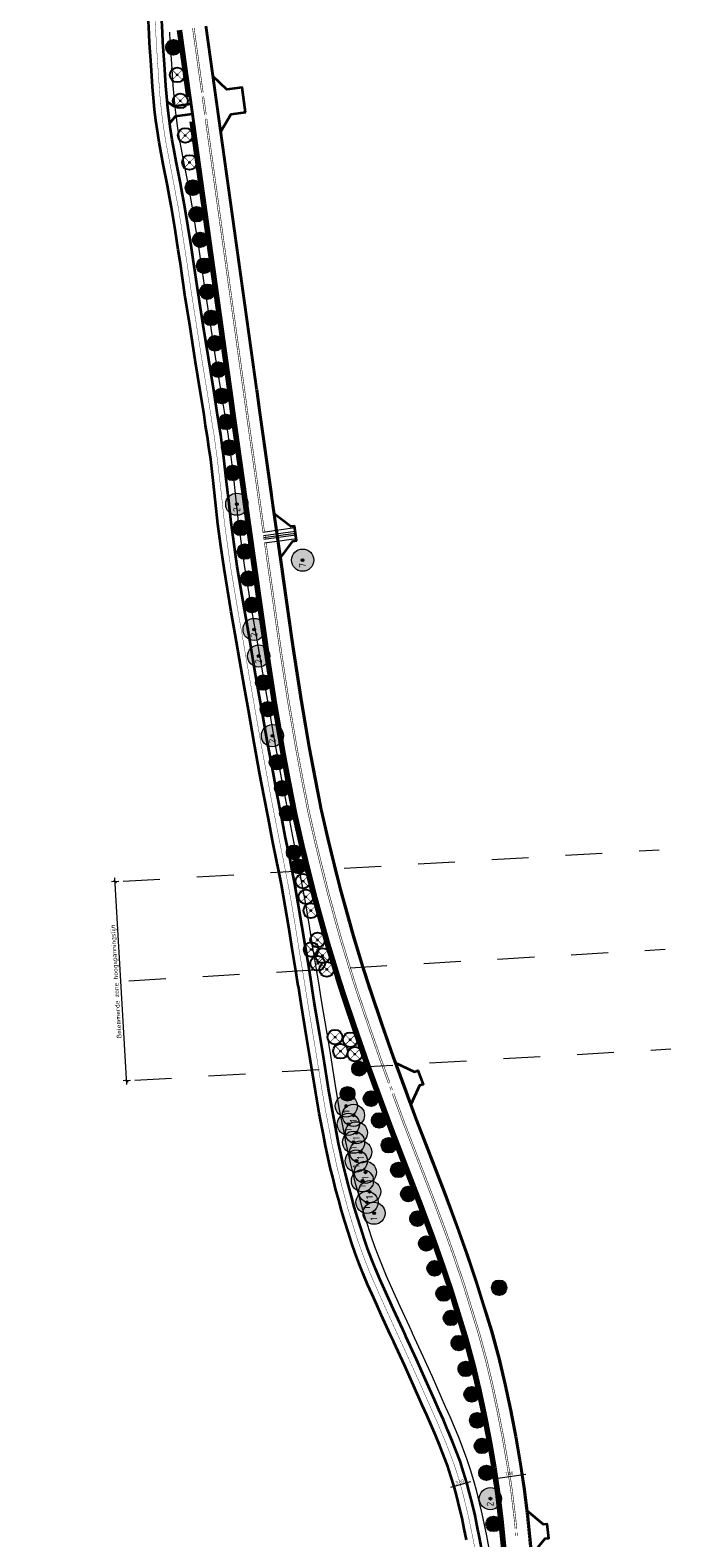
# Model space of a CAD drawing. Header units: metres. Extents: x 101623 to 104606, y 400821 to 405824.
# Tile 2 of 46: x 104267 to 104440, y 401311 to 401720. Entities that reach past the tile are written whole.
import ezdxf

# ---------------------------------------------------------------- set-up
doc = ezdxf.new("R2010")
doc.units = ezdxf.units.M
doc.header["$LTSCALE"] = 0.5
for name, pattern in [('NLCS-HIDDEN', [4, 2, -2]), ('VW-1-1_STREEP', [2, 1, -1]), ('VW-3-3_STREEP', [6, 3, -3]), ('VW-30-270_STREEP', [3, 0.3, -2.7])]:
    doc.linetypes.add(name, pattern=pattern)
doc.layers.get('Defpoints').update_dxf_attribs({"color": 4})
doc.layers.add('000___Hulplijn', color=150, linetype='Continuous', lineweight=13, plot=False)
for name, color, linetype, lineweight in [('B-WE-GR-BOOM-A', 63, 'Continuous', 25), ('B-WE-GR-BOOM-S', 253, 'Continuous', 25), ('N-WE-BV-GELEIDECONSTRUCTIE_GELEIDERAIL-G', 210, 'BV-GELEIDERAIL', 35), ('N-WE-GR-BOOM-A', 104, 'Continuous', 25), ('N-WE-GR-BOOM-S', 90, 'Continuous', 25), ('N-WE-MO-DETAIL1-GN', 7, 'NLCS-HIDDEN', 13), ('N-WE-VH-KANTVERHARDING-G', 210, 'Continuous', 35), ('N-WE-VH-KANTVERHARDING-G_2', 4, 'Continuous', 35), ('N-WE-VW-MARKERING_LANGS_STREEP_11_015-G', 7, 'VW-1-1_STREEP', 35), ('N-WE-VW-MARKERING_LANGS_STREEP_30270_010-G', 7, 'VW-30-270_STREEP', 13), ('N-WE-VW-MARKERING_LANGS_STREEP_33_015-G', 7, 'VW-3-3_STREEP', 13), ('N-WE-VW-MARKERING_LANGS_STREEP_DOORGETROKKEN_010-G', 7, 'Continuous', 13), ('N-WE-VW-MARKERING_LANGS_STREEP_DOORGETROKKEN_015-G', 7, 'Continuous', 13), ('V-WE-GR-BOOM_kruis-S', 10, 'Continuous', 25), ('X-XX-AL-M', 7, 'Continuous', 18), ('X-XX-AL_BINDEND-M', 10, 'Continuous', 18)]:
    doc.layers.add(name, color=color, linetype=linetype, lineweight=lineweight)
doc.layers.add('V-WE-GR-BOOM-S', color=3, linetype='Continuous', lineweight=25, true_color=0x00ff00)
doc.styles.add('NLCS-ISO-M500-T18', font='NLCS-ISO.ttf', dxfattribs={"height": 0.9})
doc.styles.add('NLCS-ISO-M500-T25', font='NLCS-ISO.ttf', dxfattribs={"height": 1.25})
doc.linetypes.add('BV-GELEIDERAIL', pattern='A,10,-3,[108,NLCS.shx,S=1,R=0,X=0,Y=0],-3', length=16)
doc.dimstyles.new('NLCS-M500-T18-SCHRAP_L2_H2', dxfattribs={"dimscale": 0.5, "dimtxt": 2.5, "dimasz": 1.008, "dimexe": 2, "dimexo": 2, "dimgap": 0.7, "dimtad": 1, "dimzin": 0, "dimdsep": 46, "dimtxsty": 'NLCS-ISO-M500-T18', "dimblk": 'OBLIQUE', "dimcen": 0, "dimdle": 2, "dimclrd": 256, "dimclre": 256, "dimclrt": 256, "dimazin": 0, "dimtfac": 1, "dimtdec": 3, "dimtofl": 0, "dimtmove": 0, "dimatfit": 3, "dimldrblk": 'OBLIQUE', "dimfxl": 2, "dimfxlon": 1, "dimtfillclr": 256, "dimtolj": 1, "dimtzin": 0, "dimlwd": -1, "dimlwe": -1, "dimarcsym": 0})
doc.dimstyles.new('NLCS-M500-T25-SCHRAP_L2_H2', dxfattribs={"dimscale": 0.5, "dimtxt": 2.5, "dimasz": 1.4, "dimexe": 2, "dimexo": 2, "dimgap": 0.7, "dimtad": 1, "dimzin": 0, "dimdsep": 46, "dimtxsty": 'NLCS-ISO-M500-T25', "dimblk": 'OBLIQUE', "dimcen": 0, "dimdle": 2, "dimclrd": 256, "dimclre": 256, "dimclrt": 256, "dimazin": 0, "dimtfac": 1, "dimtdec": 3, "dimtofl": 0, "dimtmove": 0, "dimatfit": 3, "dimldrblk": 'OBLIQUE', "dimfxl": 2, "dimfxlon": 1, "dimtfillclr": 256, "dimtolj": 1, "dimtzin": 0, "dimlwd": -1, "dimlwe": -1, "dimarcsym": 0})

# ---------------------------------------------------------------- blocks, each defined once
blk = doc.blocks.new('V-SGR-BOOM_01')
at = {"ltscale": 0.1}
h = blk.add_hatch(color=256, dxfattribs=at)
edge = h.paths.add_edge_path()
edge.add_arc((0, 0), 0.15, 0, 360)
at = {"color": 0}
blk.add_circle((0, 0), 2.5, dxfattribs=at)
at = {"ltscale": 0.1}
blk.add_circle((0, 0), 0.15, dxfattribs=at)
blk.add_circle((0, 0), 0.045)
at = {"layer": 'V-WE-GR-BOOM_kruis-S', "lineweight": -3, "const_width": 0.2, "flags": 128}
for points in [[(2.15, 2.15), (-2.15, -2.15)], [(-2.15, 2.15), (2.15, -2.15)]]:
    blk.add_lwpolyline(points, dxfattribs=at)
blk = doc.blocks.new('_Oblique')
at = {"color": 0, "linetype": 'ByBlock', "lineweight": -2}
blk.add_line((-0.5, -0.5), (0.5, 0.5), dxfattribs=at)
blk = doc.blocks.new('*D30')
at = {"layer": 'Defpoints', "color": 0, "transparency": 16777216}
for p in [(104399.96, 401328.44), (104399.96, 401328.4), (104393.03, 401327.43)]:
    blk.add_point(p, dxfattribs=at)
at = {"layer": 'X-XX-AL_BINDEND-M', "transparency": 16777216}
for p, q in [((104392.05, 401327.24), (104400.95, 401328.54)), ((104399.96, 401328.4), (104400.11, 401327.41)), ((104393.04, 401327.39), (104393.18, 401326.4))]:
    blk.add_line(p, q, dxfattribs=at)
at = {"layer": 'X-XX-AL_BINDEND-M', "transparency": 16777216, "xscale": 0.504, "yscale": 0.504, "zscale": 0.504}
for p, rotation in [((104399.96, 401328.4), 8.32662237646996), ((104393.04, 401327.39), 188.32662237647)]:
    blk.add_blockref('_Oblique', p, dxfattribs=dict(at, rotation=rotation))
at = {"layer": 'X-XX-AL_BINDEND-M', "transparency": 16777216, "insert": (104396.38, 401328.68), "char_height": 0.9, "attachment_point": 5, "rotation": 8.3266, "style": 'NLCS-ISO-M500-T18'}
blk.add_mtext('\\A1;7.00', dxfattribs=at)
blk = doc.blocks.new('*D31')
at = {"layer": 'Defpoints', "color": 0, "transparency": 16777216}
for p in [(104381.5, 401325.19), (104381.51, 401325.16), (104384.97, 401326.15)]:
    blk.add_point(p, dxfattribs=at)
at = {"layer": 'X-XX-AL_BINDEND-M', "transparency": 16777216}
for p, q in [((104385.92, 401326.45), (104380.54, 401324.91)), ((104381.5, 401325.19), (104381.23, 401326.15)), ((104384.96, 401326.18), (104384.69, 401327.14))]:
    blk.add_line(p, q, dxfattribs=at)
at = {"layer": 'X-XX-AL_BINDEND-M', "transparency": 16777216, "xscale": 0.504, "yscale": 0.504, "zscale": 0.504}
for p, rotation in [((104381.5, 401325.19), 195.9557694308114), ((104384.96, 401326.18), 15.95576943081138)]:
    blk.add_blockref('_Oblique', p, dxfattribs=dict(at, rotation=rotation))
at = {"layer": 'X-XX-AL_BINDEND-M', "transparency": 16777216, "insert": (104383.01, 401326.45), "char_height": 0.9, "attachment_point": 5, "rotation": 15.9558, "style": 'NLCS-ISO-M500-T18'}
blk.add_mtext('\\A1;3.60', dxfattribs=at)
blk = doc.blocks.new('*D116')
at = {"layer": 'Defpoints', "color": 0, "transparency": 16777216}
for p in [(104289.68, 401488.98), (104291.87, 401489.1), (104295.03, 401435.2)]:
    blk.add_point(p, dxfattribs=at)
at = {"layer": 'X-XX-AL-M', "transparency": 16777216}
for p, q in [((104290.68, 401489.03), (104288.69, 401488.92)), ((104292.9, 401434.07), (104289.63, 401489.97)), ((104293.84, 401435.13), (104291.84, 401435.01))]:
    blk.add_line(p, q, dxfattribs=at)
at = {"layer": 'X-XX-AL-M', "transparency": 16777216, "xscale": 0.7, "yscale": 0.7, "zscale": 0.7}
for p, rotation in [((104289.68, 401488.98), 93.35103576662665), ((104292.84, 401435.07), 273.3510357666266)]:
    blk.add_blockref('_Oblique', p, dxfattribs=dict(at, rotation=rotation))
at = {"layer": 'X-XX-AL-M', "transparency": 16777216, "insert": (104290.1, 401461.95), "char_height": 1.25, "attachment_point": 5, "rotation": 93.351, "style": 'NLCS-ISO-M500-T25'}
blk.add_mtext('\\A1;Belemmerde zone hoogspanningslijn', dxfattribs=at)
blk = doc.blocks.new('SGR-BOOM_SCHIETWILG-SO')
at = {"linetype": 'ByBlock', "lineweight": 18}
h = blk.add_hatch(color=0, dxfattribs=at)
h.dxf.hatch_style = 1
edge = h.paths.add_edge_path()
edge.add_arc((0, 0), 0.25, 0, 360)
at = {"layer": 'N-WE-GR-BOOM-A'}
h = blk.add_hatch(color=256, dxfattribs=at)
h.dxf.hatch_style = 1
edge = h.paths.add_edge_path()
edge.add_arc((0, 0), 2, 0, 360)
at = {"color": 0, "linetype": 'ByBlock', "lineweight": 18}
for radius in [2, 0.25]:
    blk.add_circle((0, 0), radius, dxfattribs=at)
at = {"color": 0, "linetype": 'ByBlock', "lineweight": 18, "style": 'NLCS-ISO-M500-T25'}
blk.add_text('2', height=1.25, dxfattribs=at).set_placement((-1.39, -0.6))
blk = doc.blocks.new('SGR-BOOM_KNOTWILG-SO')
at = {"linetype": 'ByBlock', "lineweight": 18}
h = blk.add_hatch(color=0, dxfattribs=at)
h.dxf.hatch_style = 1
edge = h.paths.add_edge_path()
edge.add_arc((0, 0), 0.25, 0, 360)
at = {"layer": 'N-WE-GR-BOOM-A'}
h = blk.add_hatch(color=256, dxfattribs=at)
h.dxf.hatch_style = 1
edge = h.paths.add_edge_path()
edge.add_arc((0, 0), 2, 0, 360)
at = {"color": 0, "linetype": 'ByBlock', "lineweight": 18}
for radius in [2, 0.25]:
    blk.add_circle((0, 0), radius, dxfattribs=at)
at = {"color": 0, "linetype": 'ByBlock', "lineweight": 18, "style": 'NLCS-ISO-M500-T25'}
blk.add_text('1', height=1.25, dxfattribs=at).set_placement((-1.3, -0.6))
blk = doc.blocks.new('SGR-BOOM_MEERSTAMMIG-SO')
at = {"linetype": 'ByBlock', "lineweight": 18}
h = blk.add_hatch(color=0, dxfattribs=at)
h.dxf.hatch_style = 1
edge = h.paths.add_edge_path()
edge.add_arc((0, 0), 0.25, 0, 360)
at = {"layer": 'N-WE-GR-BOOM-A'}
h = blk.add_hatch(color=256, dxfattribs=at)
h.dxf.hatch_style = 1
edge = h.paths.add_edge_path()
edge.add_arc((0, 0), 2, 0, 360)
at = {"color": 0, "linetype": 'ByBlock', "lineweight": 18}
for radius in [2, 0.25]:
    blk.add_circle((0, 0), radius, dxfattribs=at)
at = {"color": 0, "linetype": 'ByBlock', "lineweight": 18, "style": 'NLCS-ISO-M500-T25'}
blk.add_text('7', height=1.25, dxfattribs=at).set_placement((-1.36, -0.6))
blk = doc.blocks.new('SGR-BOOM_ARC-SO')
at = {"layer": 'B-WE-GR-BOOM-A'}
h = blk.add_hatch(color=256, dxfattribs=at)
h.dxf.hatch_style = 1
edge = h.paths.add_edge_path()
edge.add_arc((0, 0), 2, 0, 360)
at = {"color": 0, "linetype": 'ByBlock', "lineweight": -2}
for radius in [2, 0.25]:
    blk.add_circle((0, 0), radius, dxfattribs=at)
blk = doc.blocks.new('SGR-BOOM_KNOTWILG_VERVANGEN-SO')
at = {"linetype": 'ByBlock', "lineweight": 18}
h = blk.add_hatch(color=0, dxfattribs=at)
h.dxf.hatch_style = 1
edge = h.paths.add_edge_path()
edge.add_arc((0, 0), 0.25, 0, 360)
at = {"layer": 'B-WE-GR-BOOM-A'}
h = blk.add_hatch(color=256, dxfattribs=at)
h.dxf.hatch_style = 1
edge = h.paths.add_edge_path()
edge.add_arc((0, 0), 2, 0, 360)
at = {"color": 0, "linetype": 'ByBlock', "lineweight": 18}
for radius in [2, 0.25]:
    blk.add_circle((0, 0), radius, dxfattribs=at)
at = {"color": 0, "linetype": 'ByBlock', "lineweight": 18, "style": 'NLCS-ISO-M500-T25'}
blk.add_text('1', height=1.25, dxfattribs=at).set_placement((-1.3, -0.6))

msp = doc.modelspace()

# ---------------------------------------------------------------- linework, layer by layer
at = {"layer": '000___Hulplijn', "ltscale": 2}
for p, q in [((104306.476, 401719.484), (104309, 401701.406)), ((104309.928, 401694.759), (104320.194, 401621.234))]:
    msp.add_line(p, q, dxfattribs=at)
at = {"layer": '000___Hulplijn'}
for p, q in [((104338.375, 401584.775), (104329.71, 401583.56)), ((104338.514, 401583.784), (104329.849, 401582.57)), ((104338.583, 401583.289), (104329.918, 401582.074)), ((104338.652, 401582.794), (104329.987, 401581.579)), ((104338.791, 401581.804), (104330.126, 401580.589))]:
    msp.add_line(p, q, dxfattribs=at)
at = {"layer": '000___Hulplijn', "ltscale": 2}
msp.add_lwpolyline([(104390.911, 401308.898), (104390.366, 401311.804), (104389.734, 401314.827), (104389.125, 401317.818), (104388.406, 401320.765), (104387.649, 401323.872), (104386.895, 401326.694), (104385.986, 401329.714), (104384.996, 401332.728), (104382.859, 401338.306), (104381.608, 401341.285), (104380.455, 401344.038), (104379.217, 401346.79), (104378.019, 401349.488), (104375.627, 401354.869), (104373.137, 401360.37), (104370.275, 401366.603), (104370.236, 401366.689), (104369.397, 401368.516), (104366.89, 401373.974), (104365.668, 401376.708), (104364.4, 401379.499), (104363.235, 401382.16), (104362.07, 401384.878), (104361.013, 401387.531), (104359.975, 401390.323), (104359.016, 401393.018), (104358.116, 401395.833), (104357.254, 401398.616), (104356.406, 401401.419), (104355.673, 401404.205), (104354.833, 401407.217), (104354.161, 401409.988), (104353.435, 401412.834), (104352.808, 401415.792), (104352.18, 401418.564), (104351.629, 401421.472), (104350.495, 401427.29), (104349.466, 401433.177), (104348.083, 401441.877), (104347.101, 401447.843), (104345.618, 401456.758), (104344.855, 401461.536), (104344.848, 401461.579), (104344.186, 401465.715), (104343.191, 401471.65), (104342.259, 401477.52), (104341.278, 401483.43), (104340.218, 401489.223), (104339.589, 401492.406), (104339.035, 401495.382), (104337.845, 401501.194), (104336.709, 401507.012), (104335.549, 401512.972), (104334.434, 401518.969), (104332.859, 401527.552), (104331.3, 401536.417), (104330.272, 401542.379), (104329.276, 401548.099), (104327.749, 401556.951), (104326.849, 401562.042), (104326.68, 401562.999), (104324.752, 401574.638), (104323.913, 401580.548), (104323.107, 401586.436), (104322.474, 401592.321), (104321.806, 401598.242), (104321.135, 401603.973), (104320.665, 401607.321), (104320.298, 401610.233), (104319.75, 401613.403), (104319.33, 401616.236), (104318.371, 401622.27), (104316.919, 401631.102), (104315.524, 401639.999), (104314.159, 401648.713), (104312.825, 401657.728), (104312.335, 401660.893), (104311.481, 401666.417), (104310.495, 401672.509), (104309.914, 401675.45), (104309.364, 401678.472), (104308.237, 401684.314), (104307.667, 401687.304), (104307.136, 401690.139), (104306.699, 401692.986), (104306.285, 401695.838), (104305.962, 401698.644), (104305.659, 401701.666), (104305.44, 401704.575), (104305.036, 401710.443), (104304.643, 401716.428), (104304.505, 401719.033)], dxfattribs=at)
at = {"layer": '000___Hulplijn', "ltscale": 2, "flags": 128}
msp.add_lwpolyline([(104320.193, 401621.237), (104321.053, 401614.927), (104324.078, 401593.382), (104324.297, 401591.829), (104326.761, 401574.394), (104329.693, 401553.756), (104330.119, 401550.76), (104332.109, 401537.811), (104334.461, 401524.054), (104336.044, 401515.614), (104337.765, 401506.869), (104339.673, 401498.53), (104341.576, 401490.748), (104343.148, 401484.525), (104345.113, 401477.398), (104346.601, 401472.068), (104349.181, 401463.61), (104349.379, 401462.964), (104351, 401457.914), (104354.486, 401447.649), (104357.519, 401438.959), (104358.142, 401437.262), (104360.679, 401430.36), (104363.817, 401421.866), (104367.213, 401413.067), (104371.623, 401401.649), (104375.086, 401392.384), (104377.633, 401385.158), (104379.963, 401378.275), (104381.919, 401371.983), (104382.61, 401369.743), (104384.067, 401365.023), (104385.98, 401357.981), (104387.595, 401351.187), (104389.084, 401344.226), (104390.424, 401337.364), (104391.681, 401330.096), (104392.091, 401327.293), (104392.678, 401323.328), (104393.541, 401316.196), (104394.334, 401308.229)], dxfattribs=at)
at = {"layer": 'N-WE-BV-GELEIDECONSTRUCTIE_GELEIDERAIL-G', "ltscale": 2}
for p, q in [((104306.872, 401719.54), (104309.397, 401701.459)), ((104310.324, 401694.817), (104320.59, 401621.289))]:
    msp.add_line(p, q, dxfattribs=at)
at = {"layer": 'N-WE-BV-GELEIDECONSTRUCTIE_GELEIDERAIL-G', "ltscale": 2, "flags": 128}
msp.add_lwpolyline([(104320.59, 401621.291), (104321.449, 401614.982), (104324.474, 401593.438), (104324.693, 401591.885), (104327.157, 401574.45), (104330.089, 401553.813), (104330.515, 401550.819), (104332.504, 401537.875), (104334.855, 401524.125), (104336.437, 401515.689), (104338.156, 401506.953), (104340.062, 401498.622), (104341.964, 401490.844), (104343.535, 401484.628), (104345.498, 401477.505), (104346.985, 401472.18), (104349.564, 401463.727), (104349.761, 401463.083), (104351.38, 401458.04), (104354.864, 401447.779), (104357.895, 401439.093), (104358.518, 401437.4), (104361.054, 401430.498), (104364.191, 401422.008), (104367.586, 401413.211), (104371.997, 401401.791), (104375.462, 401392.52), (104378.011, 401385.288), (104380.344, 401378.398), (104382.301, 401372.101), (104382.992, 401369.861), (104384.452, 401365.135), (104386.368, 401358.079), (104387.985, 401351.275), (104389.476, 401344.306), (104390.817, 401337.436), (104392.076, 401330.159), (104392.487, 401327.351), (104393.075, 401323.382), (104393.938, 401316.24), (104394.733, 401308.26), (104395.017, 401303.12), (104395.25, 401298.05), (104395.375, 401293.235), (104395.48, 401286.447), (104395.438, 401279.387), (104395.21, 401273.121), (104395.173, 401272.297), (104394.891, 401266.16), (104394.456, 401259.888), (104393.967, 401254.159), (104393.295, 401249.153), (104392.782, 401245.758), (104392.07, 401240.805), (104391.213, 401235.425), (104390.498, 401231.432), (104389.685, 401227.032), (104388.457, 401221.203), (104387.106, 401215.112), (104386.002, 401210.548)], dxfattribs=at)
at = {"layer": 'N-WE-MO-DETAIL1-GN', "ltscale": 10}
for p, q in [((104291.869, 401489.104), (104437.053, 401497.605)), ((104293.447, 401462.15), (104438.631, 401470.652)), ((104295.025, 401435.197), (104440.21, 401443.698))]:
    msp.add_line(p, q, dxfattribs=at)
at = {"layer": 'N-WE-VH-KANTVERHARDING-G', "ltscale": 2}
for p, q in [((104328.068, 401622.333), (104314.347, 401720.587)), ((104307.415, 401719.617), (104321.135, 401621.365))]:
    msp.add_line(p, q, dxfattribs=at)
at = {"layer": 'N-WE-VH-KANTVERHARDING-G', "ltscale": 2, "flags": 128}
for points in [[(104325.039, 401697.219), (104324.123, 401703.969), (104319.97, 401703.44), (104316.253, 401706.95)], [(104303.8, 401700.165), (104305.613, 401698.933), (104310.218, 401699.551)], [(104304.478, 401694.363), (104306.024, 401696.209), (104310.592, 401696.878)], [(104325.039, 401697.219), (104321.053, 401696.69), (104318.326, 401692.1)], [(104328.071, 401622.31), (104328.928, 401616.016), (104331.951, 401594.487), (104332.169, 401592.94), (104334.633, 401575.507), (104337.564, 401554.875), (104337.984, 401551.923), (104339.957, 401539.084), (104342.286, 401525.457), (104343.851, 401517.114), (104345.542, 401508.524), (104347.409, 401500.361), (104349.291, 401492.666), (104350.835, 401486.556), (104352.773, 401479.523), (104354.233, 401474.297), (104356.784, 401465.934), (104356.965, 401465.342), (104358.549, 401460.407), (104362.003, 401450.237), (104365.003, 401441.64), (104365.604, 401440.006), (104368.138, 401433.108), (104371.255, 401424.675), (104374.63, 401415.929), (104379.055, 401404.473), (104382.559, 401395.097), (104385.147, 401387.754), (104387.526, 401380.729), (104389.513, 401374.335), (104390.206, 401372.088), (104391.704, 401367.239), (104393.685, 401359.942), (104395.351, 401352.938), (104396.873, 401345.819), (104398.243, 401338.803), (104399.532, 401331.35), (104399.956, 401328.451), (104400.558, 401324.388), (104401.443, 401317.067), (104402.262, 401308.842)], [(104321.135, 401621.365), (104321.994, 401615.057), (104325.019, 401593.514), (104325.238, 401591.962), (104327.702, 401574.527), (104330.634, 401553.89), (104331.059, 401550.899), (104333.047, 401537.963), (104335.396, 401524.222), (104336.977, 401515.793), (104338.694, 401507.067), (104340.597, 401498.749), (104342.498, 401490.977), (104344.067, 401484.768), (104346.028, 401477.652), (104347.513, 401472.334), (104350.09, 401463.888), (104350.286, 401463.248), (104351.902, 401458.212), (104355.384, 401447.958), (104358.413, 401439.279), (104359.034, 401437.59), (104361.57, 401430.688), (104364.706, 401422.202), (104368.099, 401413.409), (104372.511, 401401.986), (104375.979, 401392.708), (104378.531, 401385.468), (104380.867, 401378.568), (104382.826, 401372.264), (104383.518, 401370.023), (104384.98, 401365.288), (104386.901, 401358.215), (104388.522, 401351.396), (104390.015, 401344.416), (104391.358, 401337.536), (104392.619, 401330.246), (104393.031, 401327.431), (104393.62, 401323.455), (104394.485, 401316.3), (104395.281, 401308.302)], [(104334.472, 401576.649), (104337.873, 401581.169), (104338.863, 401581.309), (104338.303, 401585.269), (104337.313, 401585.13), (104332.793, 401588.53)], [(104365.639, 401439.911), (104370.783, 401437.507), (104371.728, 401437.836), (104373.109, 401434.081), (104372.165, 401433.752), (104369.8, 401428.611)], [(104401.248, 401318.683), (104405.665, 401315.034), (104406.662, 401315.116), (104407.058, 401311.135), (104406.062, 401311.053), (104402.389, 401306.551)]]:
    msp.add_lwpolyline(points, dxfattribs=at)
at = {"layer": 'N-WE-VH-KANTVERHARDING-G_2', "ltscale": 2, "flags": 128}
for points in [[(104298.929, 401718.425), (104298.738, 401722.036)], [(104302.508, 401718.927), (104302.331, 401722.257)], [(104384.873, 401310.715), (104384.249, 401313.696), (104383.659, 401316.596), (104382.966, 401319.438), (104382.223, 401322.486), (104381.508, 401325.164), (104380.644, 401328.033), (104379.718, 401330.852), (104377.661, 401336.22), (104376.443, 401339.119), (104375.318, 401341.808), (104374.104, 401344.505), (104372.901, 401347.216), (104370.517, 401352.577), (104368.041, 401358.047), (104365.18, 401364.278), (104365.141, 401364.364), (104364.308, 401366.178), (104361.789, 401371.663), (104360.562, 401374.408), (104359.286, 401377.218), (104358.097, 401379.934), (104356.894, 401382.738), (104355.787, 401385.519), (104354.712, 401388.408), (104353.71, 401391.226), (104352.775, 401394.152), (104351.899, 401396.976), (104351.016, 401399.896), (104350.268, 401402.741), (104349.414, 401405.804), (104348.726, 401408.636), (104347.981, 401411.561), (104347.338, 401414.592), (104346.696, 401417.423), (104346.13, 401420.415), (104344.988, 401426.272), (104343.942, 401432.256), (104342.555, 401440.983), (104341.576, 401446.929), (104340.091, 401455.857), (104339.326, 401460.644), (104339.319, 401460.687), (104338.66, 401464.809), (104337.664, 401470.748), (104336.732, 401476.623), (104335.761, 401482.467), (104334.716, 401488.177), (104334.09, 401491.351), (104333.539, 401494.308), (104332.354, 401500.095), (104331.213, 401505.938), (104330.047, 401511.926), (104328.928, 401517.952), (104327.347, 401526.561), (104325.783, 401535.457), (104324.754, 401541.423), (104323.758, 401547.143), (104322.233, 401555.988), (104321.334, 401561.066), (104321.16, 401562.054), (104319.216, 401573.787), (104318.366, 401579.775), (104317.548, 401585.757), (104316.908, 401591.708), (104316.242, 401597.602), (104315.58, 401603.259), (104315.114, 401606.582), (104314.758, 401609.405), (104314.22, 401612.515), (104313.795, 401615.386), (104312.842, 401621.377), (104311.39, 401630.214), (104309.991, 401639.131), (104308.623, 401647.87), (104307.288, 401656.889), (104306.801, 401660.036), (104305.95, 401665.542), (104304.982, 401671.519), (104304.412, 401674.406), (104303.859, 401677.44), (104302.737, 401683.26), (104302.165, 401686.264), (104301.615, 401689.198), (104301.161, 401692.159), (104300.731, 401695.116), (104300.394, 401698.045), (104300.08, 401701.176), (104299.854, 401704.172), (104299.449, 401710.068), (104299.053, 401716.096), (104298.929, 401718.425)]]:
    msp.add_lwpolyline(points, dxfattribs=at)
at = {"layer": 'N-WE-VH-KANTVERHARDING-G_2', "ltscale": 2}
msp.add_lwpolyline([(104388.945, 401308.534), (104388.404, 401311.415), (104387.775, 401314.423), (104387.173, 401317.382), (104386.463, 401320.291), (104385.711, 401323.377), (104384.971, 401326.147), (104384.078, 401329.113), (104383.111, 401332.058), (104381.002, 401337.561), (104379.763, 401340.511), (104378.621, 401343.242), (104377.391, 401345.974), (104376.191, 401348.677), (104373.802, 401354.051), (104371.317, 401359.541), (104368.456, 401365.772), (104368.416, 401365.858), (104367.579, 401367.681), (104365.068, 401373.148), (104363.845, 401375.886), (104362.574, 401378.685), (104361.4, 401381.365), (104360.221, 401384.113), (104359.147, 401386.813), (104358.096, 401389.639), (104357.121, 401392.378), (104356.209, 401395.233), (104355.341, 401398.031), (104354.481, 401400.875), (104353.742, 401403.682), (104352.898, 401406.713), (104352.22, 401409.505), (104351.487, 401412.38), (104350.855, 401415.363), (104350.221, 401418.156), (104349.665, 401421.094), (104348.528, 401426.927), (104347.493, 401432.848), (104346.108, 401441.557), (104345.128, 401447.516), (104343.644, 401456.436), (104342.881, 401461.217), (104342.873, 401461.261), (104342.213, 401465.391), (104341.217, 401471.328), (104340.285, 401477.2), (104339.307, 401483.086), (104338.253, 401488.85), (104337.625, 401492.029), (104337.072, 401494.999), (104335.884, 401500.801), (104334.746, 401506.628), (104333.584, 401512.599), (104332.468, 401518.606), (104330.89, 401527.198), (104329.329, 401536.074), (104328.302, 401542.037), (104327.306, 401547.758), (104325.779, 401556.607), (104324.879, 401561.693), (104324.708, 401562.661), (104322.775, 401574.334), (104321.932, 401580.272), (104321.121, 401586.194), (104320.486, 401592.102), (104319.819, 401598.013), (104319.151, 401603.718), (104318.683, 401607.057), (104318.32, 401609.938), (104317.775, 401613.086), (104317.353, 401615.933), (104316.396, 401621.951), (104314.945, 401630.785), (104313.548, 401639.689), (104312.182, 401648.412), (104310.847, 401657.428), (104310.358, 401660.587), (104309.505, 401666.105), (104308.526, 401672.156), (104307.949, 401675.077), (104307.398, 401678.104), (104306.272, 401683.937), (104305.702, 401686.932), (104305.164, 401689.803), (104304.721, 401692.69), (104304.302, 401695.58), (104303.974, 401698.43), (104303.666, 401701.491), (104303.445, 401704.431), (104303.04, 401710.309), (104302.647, 401716.309), (104302.508, 401718.927)], dxfattribs=at)
at = {"layer": 'N-WE-VW-MARKERING_LANGS_STREEP_11_015-G', "ltscale": 2, "const_width": 0.15, "flags": 128}
for points in [[(104313.248, 401701.536), (104313.939, 401696.584)], [(104314.385, 401696.646), (104313.694, 401701.598)]]:
    msp.add_lwpolyline(points, dxfattribs=at)
at = {"layer": 'N-WE-VW-MARKERING_LANGS_STREEP_30270_010-G', "ltscale": 2, "const_width": 0.1, "flags": 128}
for points in [[(104266.736, 401930.649), (104266.736, 401930.649), (104267.121, 401928.573), (104267.677, 401925.524), (104268.178, 401922.653), (104268.786, 401919.693), (104269.395, 401916.701), (104270.742, 401910.921), (104271.36, 401908.005), (104272.033, 401905.086), (104272.665, 401902.152), (104273.274, 401899.22), (104273.848, 401896.329), (104274.884, 401890.759), (104276.007, 401884.736), (104277.137, 401878.834), (104278.19, 401872.866), (104278.713, 401870.051), (104279.161, 401867.258), (104280.187, 401861.23), (104280.594, 401858.568), (104280.607, 401858.483), (104281.085, 401855.349), (104281.844, 401849.331), (104283.339, 401837.588), (104284.524, 401828.592), (104285.381, 401822.872), (104286.225, 401816.899), (104287.605, 401808.081), (104288.073, 401804.961), (104288.554, 401802.008), (104289.039, 401799.311), (104289.551, 401796.224), (104290.128, 401793.136), (104290.628, 401790.262), (104291.225, 401787.368), (104291.813, 401784.58), (104292.475, 401781.565), (104293.052, 401778.54), (104293.654, 401775.573), (104294.176, 401772.73), (104294.689, 401769.789), (104296.01, 401760.886), (104296.173, 401759.57), (104296.749, 401754.917), (104297.606, 401748.86), (104298.375, 401743.036), (104298.76, 401740.16), (104299.155, 401737.184), (104299.552, 401734.157), (104299.861, 401731.033), (104300.117, 401728.08), (104300.535, 401722.146), (104300.719, 401718.676)], [(104331.177, 400979.052), (104331.547, 400984.801), (104331.933, 400990.754), (104332.48, 400996.723), (104333.157, 401002.731), (104333.866, 401008.55), (104335.225, 401017.595), (104336.225, 401023.282), (104337.258, 401029.27), (104338.357, 401035.113), (104340.442, 401046.917), (104342.632, 401058.688), (104344.953, 401070.492), (104346.761, 401079.106), (104347.4, 401082.15), (104349.844, 401093.929), (104352.263, 401105.615), (104353.449, 401111.493), (104354.648, 401117.376), (104357.128, 401129.086), (104359.014, 401137.812), (104360.95, 401146.645), (104362.907, 401155.409), (104364.83, 401164.163), (104366.689, 401172.807), (104367.703, 401177.543), (104367.728, 401177.659), (104368.591, 401181.687), (104370.48, 401190.497), (104371.711, 401196.367), (104373.006, 401202.216), (104374.22, 401208.025), (104376.039, 401216.612), (104377.931, 401225.7), (104380.287, 401237.271), (104382.123, 401246.196), (104383.373, 401252.015), (104385.169, 401260.7), (104386.365, 401266.699), (104386.904, 401269.577), (104387.458, 401272.608), (104387.478, 401272.741), (104387.889, 401275.504), (104388.327, 401278.42), (104388.619, 401281.512), (104388.881, 401284.473), (104388.996, 401287.468), (104389.045, 401290.368), (104388.975, 401293.447), (104388.791, 401296.368), (104388.489, 401299.454), (104388.152, 401302.265), (104387.712, 401305.26), (104387.175, 401308.206), (104386.638, 401311.065), (104386.012, 401314.059), (104385.416, 401316.989), (104384.714, 401319.864), (104383.967, 401322.931), (104383.239, 401325.656), (104382.361, 401328.573), (104381.414, 401331.455), (104379.332, 401336.891), (104378.103, 401339.815), (104376.969, 401342.525), (104375.748, 401345.24), (104374.546, 401347.946), (104372.159, 401353.314), (104369.679, 401358.794), (104366.818, 401365.025), (104366.779, 401365.111), (104365.944, 401366.929), (104363.428, 401372.406), (104362.203, 401375.147), (104360.93, 401377.951), (104359.749, 401380.65), (104358.558, 401383.425), (104357.467, 401386.166), (104356.404, 401389.023), (104355.416, 401391.802), (104354.492, 401394.692), (104353.62, 401397.504), (104352.748, 401400.385), (104352.005, 401403.211), (104351.156, 401406.258), (104350.473, 401409.07), (104349.734, 401411.97), (104349.096, 401414.978), (104348.459, 401417.79), (104347.897, 401420.755), (104346.758, 401426.599), (104345.717, 401432.552), (104344.331, 401441.27), (104343.352, 401447.223), (104341.867, 401456.146), (104341.103, 401460.931), (104341.096, 401460.974), (104340.436, 401465.1), (104339.44, 401471.038), (104338.508, 401476.911), (104337.534, 401482.776), (104336.484, 401488.513), (104335.857, 401491.69), (104335.305, 401494.653), (104334.119, 401500.448), (104332.979, 401506.283), (104331.815, 401512.262), (104330.698, 401518.279), (104329.119, 401526.879), (104327.556, 401535.765), (104326.528, 401541.73), (104325.532, 401547.45), (104324.006, 401556.297), (104323.107, 401561.38), (104322.934, 401562.358), (104320.996, 401574.06), (104320.149, 401580.024), (104319.335, 401585.975), (104318.697, 401591.905), (104318.031, 401597.808), (104317.365, 401603.489), (104316.898, 401606.819), (104316.539, 401609.672), (104315.997, 401612.801), (104315.574, 401615.659), (104314.619, 401621.664), (104313.167, 401630.5), (104311.77, 401639.41), (104310.403, 401648.141), (104309.068, 401657.159), (104308.58, 401660.312), (104307.728, 401665.823), (104306.754, 401671.837), (104306.18, 401674.741), (104305.629, 401677.772), (104304.504, 401683.599), (104303.934, 401686.598), (104303.389, 401689.501), (104302.941, 401692.425), (104302.516, 401695.348), (104302.184, 401698.237), (104301.873, 401701.334), (104301.649, 401704.301), (104301.245, 401710.188), (104300.85, 401716.203), (104300.719, 401718.676)]]:
    msp.add_lwpolyline(points, dxfattribs=at)
at = {"layer": 'N-WE-VW-MARKERING_LANGS_STREEP_33_015-G', "ltscale": 2, "const_width": 0.15, "flags": 128}
for points in [[(104313.978, 401720.537), (104327.699, 401622.259), (104328.557, 401615.965), (104331.58, 401594.435), (104331.798, 401592.888), (104334.262, 401575.454), (104337.193, 401554.822), (104337.613, 401551.868), (104339.587, 401539.024), (104341.917, 401525.391), (104343.483, 401517.043), (104345.175, 401508.446), (104347.044, 401500.275), (104348.927, 401492.576), (104350.473, 401486.46), (104352.412, 401479.423), (104353.873, 401474.192), (104356.426, 401465.825), (104356.608, 401465.23), (104358.193, 401460.289), (104361.648, 401450.115), (104364.65, 401441.514), (104365.252, 401439.876), (104367.786, 401432.979), (104370.904, 401424.543), (104374.28, 401415.794), (104378.704, 401404.339), (104382.206, 401394.969), (104384.793, 401387.632), (104387.169, 401380.614), (104389.154, 401374.224), (104389.848, 401371.978), (104391.344, 401367.134), (104393.322, 401359.85), (104394.985, 401352.855), (104396.506, 401345.744), (104397.874, 401338.735), (104399.162, 401331.29), (104399.585, 401328.396), (104400.186, 401324.338), (104401.071, 401317.026), (104401.888, 401308.813), (104402.183, 401303.483), (104402.421, 401298.308), (104402.549, 401293.383), (104402.655, 401286.482), (104402.612, 401279.235), (104402.379, 401272.826), (104402.34, 401271.968), (104402.054, 401265.747), (104401.609, 401259.335), (104401.101, 401253.377), (104400.399, 401248.139), (104399.88, 401244.711), (104399.164, 401239.73), (104398.287, 401234.228), (104397.557, 401230.149), (104396.725, 401225.64), (104395.47, 401219.687), (104394.096, 401213.491), (104392.448, 401206.681), (104390.193, 401197.619), (104387.86, 401188.61), (104386.865, 401184.769), (104383.746, 401173.235), (104383.175, 401171.126), (104379.831, 401158.231), (104376.01, 401142.958), (104368.32, 401109.416), (104365.194, 401095.16), (104362.246, 401081.143), (104361.29, 401076.236), (104359.78, 401068.5), (104356.37, 401048.645), (104354.265, 401035.167), (104352.705, 401024.236), (104351.044, 401011.698), (104349.847, 401001.923), (104349.053, 400994.717), (104346.821, 400977.384), (104346.565, 400974.867)], [(104340.681, 400975.464), (104340.936, 400977.976), (104342.834, 400995.348), (104343.638, 401002.646), (104344.844, 401012.489), (104346.514, 401025.088), (104348.084, 401036.091), (104350.202, 401049.656), (104353.632, 401069.627), (104355.155, 401077.432), (104356.121, 401082.385), (104359.084, 401096.472), (104362.221, 401110.784), (104369.932, 401144.415), (104373.774, 401159.773), (104377.133, 401172.728), (104377.713, 401174.867), (104380.824, 401186.369), (104381.81, 401190.177), (104384.135, 401199.157), (104386.378, 401208.171), (104388.007, 401214.903), (104389.362, 401221.008), (104390.593, 401226.852), (104391.408, 401231.267), (104392.125, 401235.27), (104392.985, 401240.667), (104393.697, 401245.623), (104394.211, 401249.022), (104394.887, 401254.058), (104395.378, 401259.817), (104395.814, 401266.106), (104396.097, 401272.255), (104396.135, 401273.083), (104396.363, 401279.367), (104396.405, 401286.452), (104396.3, 401293.254), (104396.175, 401298.083), (104395.941, 401303.167), (104395.655, 401308.331), (104394.858, 401316.341), (104393.992, 401323.505), (104393.402, 401327.486), (104392.989, 401330.305), (104391.727, 401337.604), (104390.382, 401344.491), (104388.888, 401351.479), (104387.264, 401358.308), (104385.34, 401365.392), (104383.876, 401370.134), (104383.184, 401372.375), (104381.224, 401378.684), (104378.885, 401385.59), (104376.331, 401392.836), (104372.862, 401402.119), (104368.449, 401413.544), (104365.057, 401422.335), (104361.922, 401430.818), (104359.386, 401437.719), (104358.766, 401439.405), (104355.739, 401448.08), (104352.258, 401458.33), (104350.644, 401463.36), (104350.449, 401463.998), (104347.873, 401472.439), (104346.389, 401477.752), (104344.43, 401484.864), (104342.862, 401491.067), (104340.962, 401498.835), (104339.061, 401507.145), (104337.345, 401515.864), (104335.765, 401524.288), (104333.417, 401538.023), (104331.43, 401550.954), (104331.005, 401553.943), (104328.073, 401574.579), (104325.609, 401592.014), (104325.39, 401593.566), (104322.365, 401615.108), (104321.506, 401621.416), (104307.788, 401719.668)]]:
    msp.add_lwpolyline(points, dxfattribs=at)
at = {"layer": 'N-WE-VW-MARKERING_LANGS_STREEP_DOORGETROKKEN_010-G', "ltscale": 2, "const_width": 0.1, "flags": 128}
for points in [[(104299.079, 401718.433), (104298.888, 401722.045)], [(104302.358, 401718.919), (104302.182, 401722.248)], [(104385.02, 401310.744), (104384.396, 401313.726), (104383.806, 401316.628), (104383.111, 401319.473), (104382.368, 401322.523), (104381.652, 401325.205), (104380.787, 401328.078), (104379.859, 401330.902), (104377.8, 401336.276), (104376.582, 401339.177), (104375.456, 401341.867), (104374.241, 401344.566), (104373.038, 401347.277), (104370.654, 401352.639), (104368.178, 401358.11), (104365.317, 401364.34), (104365.278, 401364.426), (104364.444, 401366.241), (104361.925, 401371.725), (104360.699, 401374.469), (104359.423, 401377.279), (104358.235, 401379.993), (104357.033, 401382.795), (104355.927, 401385.573), (104354.853, 401388.459), (104353.852, 401391.274), (104352.918, 401394.197), (104352.043, 401397.02), (104351.16, 401399.936), (104350.412, 401402.78), (104349.559, 401405.842), (104348.872, 401408.672), (104348.127, 401411.595), (104347.485, 401414.624), (104346.843, 401417.454), (104346.277, 401420.443), (104345.135, 401426.299), (104344.09, 401432.28), (104342.703, 401441.007), (104341.724, 401446.953), (104340.239, 401455.881), (104339.474, 401460.668), (104339.468, 401460.711), (104338.808, 401464.834), (104337.812, 401470.772), (104336.88, 401476.647), (104335.909, 401482.493), (104334.863, 401488.205), (104334.237, 401491.379), (104333.686, 401494.337), (104332.501, 401500.125), (104331.36, 401505.967), (104330.195, 401511.954), (104329.075, 401517.98), (104327.495, 401526.588), (104325.93, 401535.482), (104324.902, 401541.448), (104323.906, 401547.168), (104322.381, 401556.013), (104321.482, 401561.092), (104321.308, 401562.079), (104319.365, 401573.81), (104318.515, 401579.796), (104317.697, 401585.775), (104317.057, 401591.724), (104316.391, 401597.619), (104315.729, 401603.278), (104315.263, 401606.602), (104314.907, 401609.428), (104314.368, 401612.539), (104313.943, 401615.409), (104312.991, 401621.401), (104311.538, 401630.238), (104310.14, 401639.154), (104308.772, 401647.893), (104307.436, 401656.912), (104306.949, 401660.059), (104306.098, 401665.565), (104305.13, 401671.546), (104304.559, 401674.434), (104304.007, 401677.468), (104302.884, 401683.288), (104302.312, 401686.292), (104301.762, 401689.223), (104301.309, 401692.181), (104300.88, 401695.135), (104300.543, 401698.061), (104300.229, 401701.189), (104300.004, 401704.183), (104299.598, 401710.078), (104299.203, 401716.105), (104299.078, 401718.446)], [(104388.797, 401308.507), (104388.257, 401311.386), (104387.628, 401314.393), (104387.027, 401317.349), (104386.317, 401320.256), (104385.566, 401323.34), (104384.827, 401326.106), (104383.935, 401329.068), (104382.97, 401332.008), (104380.863, 401337.505), (104379.625, 401340.453), (104378.483, 401343.182), (104377.254, 401345.913), (104376.054, 401348.616), (104373.665, 401353.989), (104371.18, 401359.478), (104368.319, 401365.71), (104368.28, 401365.796), (104367.443, 401367.618), (104364.931, 401373.086), (104363.708, 401375.825), (104362.437, 401378.624), (104361.262, 401381.306), (104360.083, 401384.056), (104359.007, 401386.759), (104357.955, 401389.587), (104356.979, 401392.33), (104356.066, 401395.188), (104355.198, 401397.987), (104354.337, 401400.834), (104353.598, 401403.643), (104352.752, 401406.675), (104352.074, 401409.469), (104351.341, 401412.345), (104350.708, 401415.331), (104350.075, 401418.126), (104349.518, 401421.066), (104348.38, 401426.899), (104347.345, 401432.823), (104345.96, 401441.533), (104344.98, 401447.492), (104343.496, 401456.412), (104342.732, 401461.193), (104342.725, 401461.237), (104342.065, 401465.367), (104341.069, 401471.304), (104340.137, 401477.176), (104339.16, 401483.06), (104338.105, 401488.822), (104337.478, 401492.001), (104336.925, 401494.97), (104335.737, 401500.772), (104334.599, 401506.6), (104333.436, 401512.571), (104332.32, 401518.579), (104330.743, 401527.171), (104329.182, 401536.048), (104328.154, 401542.012), (104327.158, 401547.732), (104325.631, 401556.581), (104324.732, 401561.667), (104324.561, 401562.636), (104322.627, 401574.311), (104321.783, 401580.251), (104320.973, 401586.175), (104320.337, 401592.086), (104319.67, 401597.996), (104319.002, 401603.699), (104318.534, 401607.037), (104318.171, 401609.915), (104317.627, 401613.062), (104317.205, 401615.91), (104316.248, 401621.927), (104314.797, 401630.761), (104313.4, 401639.666), (104312.034, 401648.39), (104310.699, 401657.406), (104310.21, 401660.564), (104309.357, 401666.081), (104308.378, 401672.129), (104307.802, 401675.049), (104307.25, 401678.076), (104306.125, 401683.909), (104305.555, 401686.904), (104305.016, 401689.778), (104304.573, 401692.668), (104304.153, 401695.561), (104303.824, 401698.414), (104303.517, 401701.478), (104303.295, 401704.42), (104302.891, 401710.299), (104302.497, 401716.301), (104302.359, 401718.906)]]:
    msp.add_lwpolyline(points, dxfattribs=at)
at = {"layer": 'N-WE-VW-MARKERING_LANGS_STREEP_DOORGETROKKEN_015-G', "ltscale": 2, "const_width": 0.15, "flags": 128}
for points in [[(104310.66, 401720.071), (104313.11, 401702.526)], [(104313.555, 401702.588), (104311.106, 401720.134)], [(104314.078, 401695.593), (104320.873, 401646.926)], [(104321.318, 401646.988), (104314.523, 401695.656)], [(104320.873, 401646.926), (104324.38, 401621.807), (104325.238, 401615.506), (104328.262, 401593.969), (104328.481, 401592.42), (104329.733, 401583.563)], [(104321.318, 401646.988), (104324.826, 401621.868), (104325.684, 401615.567), (104328.708, 401594.032), (104328.926, 401592.482), (104330.178, 401583.626)], [(104329.872, 401582.573), (104330.012, 401581.583)], [(104330.318, 401582.635), (104330.458, 401581.645)], [(104330.152, 401580.593), (104330.945, 401574.985), (104333.876, 401554.351), (104334.299, 401551.378), (104336.28, 401538.488), (104338.62, 401524.8), (104340.193, 401516.411), (104341.898, 401507.748), (104343.784, 401499.503), (104345.676, 401491.767), (104347.234, 401485.604), (104349.184, 401478.527), (104350.657, 401473.252), (104353.222, 401464.845), (104353.411, 401464.228), (104355.012, 401459.239), (104358.481, 401449.024), (104361.496, 401440.384), (104362.108, 401438.72), (104363.717, 401434.342)], [(104330.598, 401580.655), (104331.39, 401575.048), (104334.322, 401554.414), (104334.744, 401551.444), (104336.724, 401538.56), (104339.063, 401524.879), (104340.635, 401516.496), (104342.338, 401507.842), (104344.222, 401499.607), (104346.113, 401491.876), (104347.669, 401485.719), (104349.617, 401478.648), (104351.089, 401473.379), (104353.652, 401464.977), (104353.84, 401464.363), (104355.439, 401459.38), (104358.906, 401449.171), (104361.92, 401440.536), (104362.53, 401438.875), (104364.139, 401434.498)], [(104364.061, 401433.403), (104364.406, 401432.465)], [(104364.483, 401433.559), (104364.828, 401432.621)], [(104364.752, 401431.526), (104367.77, 401423.359), (104371.154, 401414.588), (104375.572, 401403.149), (104379.057, 401393.826), (104381.627, 401386.538), (104383.982, 401379.579), (104385.954, 401373.233), (104386.647, 401370.989), (104388.126, 401366.201), (104390.075, 401359.023), (104391.717, 401352.117), (104393.224, 401345.072), (104394.579, 401338.129), (104395.853, 401330.762), (104396.271, 401327.908), (104396.866, 401323.892), (104397.74, 401316.659), (104398.03, 401313.754)], [(104365.174, 401431.682), (104368.191, 401423.518), (104371.574, 401414.75), (104375.993, 401403.309), (104379.48, 401393.979), (104382.052, 401386.684), (104384.41, 401379.718), (104386.384, 401373.366), (104387.077, 401371.122), (104388.558, 401366.326), (104390.511, 401359.134), (104392.156, 401352.216), (104393.665, 401345.162), (104395.022, 401338.21), (104396.298, 401330.833), (104396.716, 401327.974), (104397.312, 401323.952), (104398.188, 401316.708), (104398.477, 401313.798)], [(104398.129, 401312.759), (104398.228, 401311.764)], [(104398.576, 401312.803), (104398.675, 401311.808)]]:
    msp.add_lwpolyline(points, dxfattribs=at)

# ---------------------------------------------------------------- block references
at = {"layer": 'B-WE-GR-BOOM-S'}
for p in [(104305.48, 401714.888), (104310.749, 401676.901), (104311.76, 401669.705), (104312.759, 401662.756), (104313.823, 401655.734), (104314.672, 401648.712), (104315.72, 401641.614), (104316.728, 401634.751), (104317.677, 401627.618), (104318.597, 401620.484), (104319.749, 401613.465), (104320.585, 401606.494), (104321.564, 401599.647), (104323.746, 401584.759), (104324.825, 401578.34), (104325.81, 401571.05), (104326.77, 401563.891), (104329.826, 401542.871), (104331.066, 401535.678), (104333.514, 401521.313), (104334.956, 401514.227), (104336.312, 401507.489), (104359.006, 401430.221), (104361.202, 401424.325), (104363.83, 401417.61), (104366.413, 401410.925), (104369.099, 401404.386), (104371.565, 401397.715), (104373.975, 401390.991), (104376.229, 401384.28), (104378.685, 401377.442), (104393.714, 401379.017), (104380.642, 401370.844), (104382.768, 401364.024), (104384.658, 401357.044), (104386.264, 401350.148), (104387.751, 401343.118), (104389.056, 401336.174), (104390.268, 401328.898), (104392.176, 401315.057)]:
    msp.add_blockref('SGR-BOOM_ARC-SO', p, dxfattribs=at)
at = {"layer": 'B-WE-GR-BOOM-S', "rotation": 90}
for p in [(104338.091, 401496.895), (104339.344, 401493.125), (104355.77, 401438.325), (104352.647, 401431.514)]:
    msp.add_blockref('SGR-BOOM_KNOTWILG_VERVANGEN-SO', p, dxfattribs=at)
at = {"layer": 'N-WE-GR-BOOM-S', "xscale": 1.5, "yscale": 1.5, "zscale": 1.5, "rotation": 90}
for name, p in [('SGR-BOOM_SCHIETWILG-SO', (104322.667, 401591.178)), ('SGR-BOOM_MEERSTAMMIG-SO', (104340.477, 401576.026)), ('SGR-BOOM_SCHIETWILG-SO', (104327.346, 401557.257)), ('SGR-BOOM_SCHIETWILG-SO', (104328.586, 401550.064)), ('SGR-BOOM_SCHIETWILG-SO', (104332.306, 401528.485)), ('SGR-BOOM_KNOTWILG-SO', (104352.302, 401428.228)), ('SGR-BOOM_KNOTWILG-SO', (104352.879, 401423.277)), ('SGR-BOOM_KNOTWILG-SO', (104354.251, 401425.71)), ('SGR-BOOM_KNOTWILG-SO', (104355.053, 401420.981)), ('SGR-BOOM_KNOTWILG-SO', (104354.278, 401418.419)), ('SGR-BOOM_KNOTWILG-SO', (104356.212, 401415.751)), ('SGR-BOOM_KNOTWILG-SO', (104355.041, 401413.34)), ('SGR-BOOM_KNOTWILG-SO', (104356.692, 401407.975)), ('SGR-BOOM_KNOTWILG-SO', (104357.481, 401410.262)), ('SGR-BOOM_KNOTWILG-SO', (104358.624, 401405.031)), ('SGR-BOOM_KNOTWILG-SO', (104357.902, 401402.14)), ('SGR-BOOM_KNOTWILG-SO', (104359.834, 401399.196)), ('SGR-BOOM_SCHIETWILG-SO', (104391.328, 401321.896))]:
    msp.add_blockref(name, p, dxfattribs=at)
at = {"layer": 'V-WE-GR-BOOM-S', "xscale": 0.8, "yscale": 0.8, "zscale": 0.8, "rotation": 0.2169203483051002}
for p in [(104306.536, 401707.433), (104307.361, 401700.394), (104308.7, 401691.027), (104309.851, 401683.734), (104340.597, 401489.111), (104341.399, 401484.868), (104342.704, 401481.123), (104344.527, 401473.185), (104342.789, 401470.596), (104344.582, 401466.882), (104345.886, 401468.955), (104347.02, 401465.221), (104349.256, 401446.872), (104353.392, 401446.168), (104350.737, 401443.062), (104354.647, 401442.257)]:
    msp.add_blockref('V-SGR-BOOM_01', p, dxfattribs=at)

# ---------------------------------------------------------------- dimensions: what is measured, and where the dimension line sits
at = {"layer": 'X-XX-AL-M'}
dim = msp.add_aligned_dim(p1=(104295.025, 401435.197), p2=(104291.869, 401489.104), distance=2.188, text='Belemmerde zone hoogspanningslijn', dimstyle='NLCS-M500-T25-SCHRAP_L2_H2', dxfattribs=at)
dim.commit()
dim.dimension.update_dxf_attribs({"geometry": '*D116', "text_midpoint": (104290.103, 401461.955)})
at = {"layer": 'X-XX-AL_BINDEND-M'}
for p1, p2, distance, picture, middle in [((104393.031, 401327.431), (104399.957, 401328.445), -0.046, '*D30', (104396.385, 401328.684)), ((104384.971, 401326.147), (104381.509, 401325.158), -0.031, '*D31', (104383.012, 401326.452))]:
    dim = msp.add_aligned_dim(p1=p1, p2=p2, distance=distance, dimstyle='NLCS-M500-T18-SCHRAP_L2_H2', dxfattribs=at)
    dim.commit()
    dim.dimension.update_dxf_attribs({"geometry": picture, "text_midpoint": middle})

doc.saveas('drawing.dxf')
